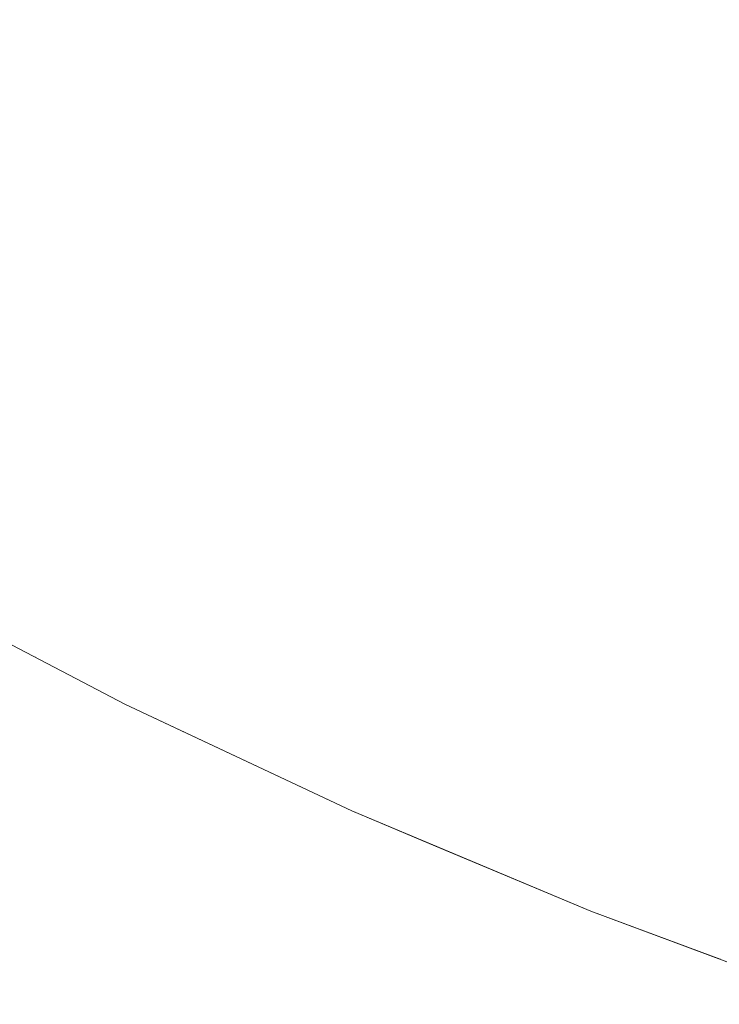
# Model space of a CAD drawing. Header units: centimetres. Extents: x -35.1 to 36.2, y 4.2 to 6.
# Tile 19 of 256: x -35.035 to -35.0179, y 4.2094 to 4.2334. Entities that reach past the tile are written whole.
import ezdxf

# ---------------------------------------------------------------- set-up
doc = ezdxf.new("R2010")
doc.units = ezdxf.units.CM
doc.header["$LTSCALE"] = 2.54
doc.layers.add('Lucido design-1', color=7, linetype='Continuous')

# ---------------------------------------------------------------- blocks, each defined once
blk = doc.blocks.new('Gruppo-4-1')
at = {"color": 7, "linetype": 'Continuous', "lineweight": 9}
for points, invisible_edges in [([(-35.032405, 4.23313, -2312.372546), (-35.031145, 4.234271, -2312.370043), (-35.033542, 4.235792, -2312.370043), (-35.034843, 4.234677, -2312.372546)], 15), ([(-35.032405, 4.23313, -2313.071794), (-35.034843, 4.234677, -2313.071794), (-35.033542, 4.235792, -2313.074297), (-35.031145, 4.234271, -2313.074297)], 15), ([(-35.031145, 4.234271, -2312.370043), (-35.028668, 4.232786, -2312.370043), (-35.027403, 4.234, -2312.367604), (-35.029835, 4.235458, -2312.367604)], 15), ([(-35.029835, 4.235458, -2313.076736), (-35.027403, 4.234, -2313.076736), (-35.028668, 4.232786, -2313.074297), (-35.031145, 4.234271, -2313.074297)], 15), ([(-35.02363, 4.233863, -2312.36523), (-35.026092, 4.235257, -2312.36523), (-35.027403, 4.234, -2312.367604), (-35.024894, 4.232579, -2312.367604)], 15), ([(-35.024894, 4.232579, -2313.076736), (-35.027403, 4.234, -2313.076736), (-35.026092, 4.235257, -2313.079109), (-35.02363, 4.233863, -2313.079109)], 15), ([(-35.02363, 4.233863, -2312.36523), (-35.021093, 4.23251, -2312.36523), (-35.019839, 4.233863, -2312.362924), (-35.022325, 4.23519, -2312.362924)], 15), ([(-35.022325, 4.23519, -2313.081416), (-35.019839, 4.233863, -2313.081416), (-35.021093, 4.23251, -2313.079109), (-35.02363, 4.233863, -2313.079109)], 15), ([(-35.016044, 4.234, -2312.360685), (-35.018548, 4.235257, -2312.360685), (-35.019839, 4.233863, -2312.362924), (-35.017281, 4.232579, -2312.362924)], 15), ([(-35.017281, 4.232579, -2313.081416), (-35.019839, 4.233863, -2313.081416), (-35.018548, 4.235257, -2313.083655), (-35.016044, 4.234, -2313.083655)], 15), ([(-35.034843, 4.234677, -2312.372546), (-35.036089, 4.23361, -2312.375111), (-35.033611, 4.232038, -2312.375111), (-35.032405, 4.23313, -2312.372546)], 15), ([(-35.033611, 4.232038, -2313.069229), (-35.036089, 4.23361, -2313.069229), (-35.034843, 4.234677, -2313.071794), (-35.032405, 4.23313, -2313.071794)], 15), ([(-35.029885, 4.231619, -2312.372546), (-35.028668, 4.232786, -2312.370043), (-35.031145, 4.234271, -2312.370043), (-35.032405, 4.23313, -2312.372546)], 15), ([(-35.031145, 4.234271, -2313.074297), (-35.028668, 4.232786, -2313.074297), (-35.029885, 4.231619, -2313.071794), (-35.032405, 4.23313, -2313.071794)], 15), ([(-35.024894, 4.232579, -2312.367604), (-35.027403, 4.234, -2312.367604), (-35.028668, 4.232786, -2312.370043), (-35.026113, 4.231339, -2312.370043)], 15), ([(-35.026113, 4.231339, -2313.074297), (-35.028668, 4.232786, -2313.074297), (-35.027403, 4.234, -2313.076736), (-35.024894, 4.232579, -2313.076736)], 15), ([(-35.024894, 4.232579, -2312.367604), (-35.022308, 4.231199, -2312.367604), (-35.021093, 4.23251, -2312.36523), (-35.02363, 4.233863, -2312.36523)], 15), ([(-35.02363, 4.233863, -2313.079109), (-35.021093, 4.23251, -2313.079109), (-35.022308, 4.231199, -2313.076736), (-35.024894, 4.232579, -2313.076736)], 15), ([(-35.017281, 4.232579, -2312.362924), (-35.019839, 4.233863, -2312.362924), (-35.021093, 4.23251, -2312.36523), (-35.018483, 4.231199, -2312.36523)], 15), ([(-35.018483, 4.231199, -2313.079109), (-35.021093, 4.23251, -2313.079109), (-35.019839, 4.233863, -2313.081416), (-35.017281, 4.232579, -2313.081416)], 15), ([(-35.034761, 4.230996, -2312.377736), (-35.033611, 4.232038, -2312.375111), (-35.036089, 4.23361, -2312.375111), (-35.037277, 4.232593, -2312.377736)], 15), ([(-35.034761, 4.230996, -2313.066604), (-35.037277, 4.232593, -2313.066604), (-35.036089, 4.23361, -2313.069229), (-35.033611, 4.232038, -2313.069229)], 15), ([(-35.032405, 4.23313, -2312.372546), (-35.033611, 4.232038, -2312.375111), (-35.03105, 4.230502, -2312.375111), (-35.029885, 4.231619, -2312.372546)], 15), ([(-35.032405, 4.23313, -2313.071794), (-35.029885, 4.231619, -2313.071794), (-35.03105, 4.230502, -2313.069229), (-35.033611, 4.232038, -2313.069229)], 15), ([(-35.026113, 4.231339, -2312.370043), (-35.028668, 4.232786, -2312.370043), (-35.029885, 4.231619, -2312.372546), (-35.027285, 4.230148, -2312.372546)], 15), ([(-35.027285, 4.230148, -2313.071794), (-35.029885, 4.231619, -2313.071794), (-35.028668, 4.232786, -2313.074297), (-35.026113, 4.231339, -2313.074297)], 15), ([(-35.037277, 4.232593, -2312.377736), (-35.038403, 4.231627, -2312.380418), (-35.035852, 4.230008, -2312.380418), (-35.034761, 4.230996, -2312.377736)], 15), ([(-35.035852, 4.230008, -2313.063922), (-35.038403, 4.231627, -2313.063922), (-35.037277, 4.232593, -2313.066604), (-35.034761, 4.230996, -2313.066604)], 15), ([(-35.026113, 4.231339, -2312.370043), (-35.02348, 4.229934, -2312.370043), (-35.022308, 4.231199, -2312.367604), (-35.024894, 4.232579, -2312.367604)], 15), ([(-35.024894, 4.232579, -2313.076736), (-35.022308, 4.231199, -2313.076736), (-35.02348, 4.229934, -2313.074297), (-35.026113, 4.231339, -2313.074297)], 15), ([(-35.018483, 4.231199, -2312.36523), (-35.021093, 4.23251, -2312.36523), (-35.022308, 4.231199, -2312.367604), (-35.019647, 4.229863, -2312.367604)], 15), ([(-35.019647, 4.229863, -2313.076736), (-35.022308, 4.231199, -2313.076736), (-35.021093, 4.23251, -2313.079109), (-35.018483, 4.231199, -2313.079109)], 15), ([(-35.018483, 4.231199, -2312.36523), (-35.015801, 4.229934, -2312.36523), (-35.014653, 4.231339, -2312.362924), (-35.017281, 4.232579, -2312.362924)], 15), ([(-35.017281, 4.232579, -2313.081416), (-35.014653, 4.231339, -2313.081416), (-35.015801, 4.229934, -2313.079109), (-35.018483, 4.231199, -2313.079109)], 15), ([(-35.032161, 4.229437, -2312.377736), (-35.03105, 4.230502, -2312.375111), (-35.033611, 4.232038, -2312.375111), (-35.034761, 4.230996, -2312.377736)], 15), ([(-35.033611, 4.232038, -2313.069229), (-35.03105, 4.230502, -2313.069229), (-35.032161, 4.229437, -2313.066604), (-35.034761, 4.230996, -2313.066604)], 15), ([(-35.027285, 4.230148, -2312.372546), (-35.029885, 4.231619, -2312.372546), (-35.03105, 4.230502, -2312.375111), (-35.028408, 4.229006, -2312.375111)], 15), ([(-35.028408, 4.229006, -2313.069229), (-35.03105, 4.230502, -2313.069229), (-35.029885, 4.231619, -2313.071794), (-35.027285, 4.230148, -2313.071794)], 15), ([(-35.027285, 4.230148, -2312.372546), (-35.024606, 4.228718, -2312.372546), (-35.02348, 4.229934, -2312.370043), (-35.026113, 4.231339, -2312.370043)], 15), ([(-35.026113, 4.231339, -2313.074297), (-35.02348, 4.229934, -2313.074297), (-35.024606, 4.228718, -2313.071794), (-35.027285, 4.230148, -2313.071794)], 15), ([(-35.019647, 4.229863, -2312.367604), (-35.022308, 4.231199, -2312.367604), (-35.02348, 4.229934, -2312.370043), (-35.02077, 4.228574, -2312.370043)], 15), ([(-35.02077, 4.228574, -2313.074297), (-35.02348, 4.229934, -2313.074297), (-35.022308, 4.231199, -2313.076736), (-35.019647, 4.229863, -2313.076736)], 15), ([(-35.019647, 4.229863, -2312.367604), (-35.016913, 4.228574, -2312.367604), (-35.015801, 4.229934, -2312.36523), (-35.018483, 4.231199, -2312.36523)], 15), ([(-35.018483, 4.231199, -2313.079109), (-35.015801, 4.229934, -2313.079109), (-35.016913, 4.228574, -2313.076736), (-35.019647, 4.229863, -2313.076736)], 15), ([(-35.034761, 4.230996, -2312.377736), (-35.035852, 4.230008, -2312.380418), (-35.033215, 4.228427, -2312.380418), (-35.032161, 4.229437, -2312.377736)], 15), ([(-35.034761, 4.230996, -2313.066604), (-35.032161, 4.229437, -2313.066604), (-35.033215, 4.228427, -2313.063922), (-35.035852, 4.230008, -2313.063922)], 15), ([(-35.029478, 4.227919, -2312.377736), (-35.028408, 4.229006, -2312.375111), (-35.03105, 4.230502, -2312.375111), (-35.032161, 4.229437, -2312.377736)], 15), ([(-35.029478, 4.227919, -2313.066604), (-35.032161, 4.229437, -2313.066604), (-35.03105, 4.230502, -2313.069229), (-35.028408, 4.229006, -2313.069229)], 15), ([(-35.028408, 4.229006, -2312.375111), (-35.025685, 4.227554, -2312.375111), (-35.024606, 4.228718, -2312.372546), (-35.027285, 4.230148, -2312.372546)], 15), ([(-35.027285, 4.230148, -2313.071794), (-35.024606, 4.228718, -2313.071794), (-35.025685, 4.227554, -2313.069229), (-35.028408, 4.229006, -2313.069229)], 15), ([(-35.034208, 4.227474, -2312.383155), (-35.033215, 4.228427, -2312.380418), (-35.035852, 4.230008, -2312.380418), (-35.03688, 4.229076, -2312.383155)], 15), ([(-35.035852, 4.230008, -2313.063922), (-35.033215, 4.228427, -2313.063922), (-35.034208, 4.227474, -2313.061185), (-35.03688, 4.229076, -2313.061185)], 15), ([(-35.02077, 4.228574, -2312.370043), (-35.02348, 4.229934, -2312.370043), (-35.024606, 4.228718, -2312.372546), (-35.02185, 4.227334, -2312.372546)], 15), ([(-35.02185, 4.227334, -2313.071794), (-35.024606, 4.228718, -2313.071794), (-35.02348, 4.229934, -2313.074297), (-35.02077, 4.228574, -2313.074297)], 15), ([(-35.02077, 4.228574, -2312.370043), (-35.017985, 4.227261, -2312.370043), (-35.016913, 4.228574, -2312.367604), (-35.019647, 4.229863, -2312.367604)], 15), ([(-35.019647, 4.229863, -2313.076736), (-35.016913, 4.228574, -2313.076736), (-35.017985, 4.227261, -2313.074297), (-35.02077, 4.228574, -2313.074297)], 15), ([(-35.032161, 4.229437, -2312.377736), (-35.033215, 4.228427, -2312.380418), (-35.030494, 4.226887, -2312.380418), (-35.029478, 4.227919, -2312.377736)], 15), ([(-35.030494, 4.226887, -2313.063922), (-35.033215, 4.228427, -2313.063922), (-35.032161, 4.229437, -2313.066604), (-35.029478, 4.227919, -2313.066604)], 15), ([(-35.03688, 4.229076, -2312.383155), (-35.037845, 4.228203, -2312.385944), (-35.03514, 4.226581, -2312.385944), (-35.034208, 4.227474, -2312.383155)], 15), ([(-35.03688, 4.229076, -2313.061185), (-35.034208, 4.227474, -2313.061185), (-35.03514, 4.226581, -2313.058396), (-35.037845, 4.228203, -2313.058396)], 15), ([(-35.026714, 4.226443, -2312.377736), (-35.025685, 4.227554, -2312.375111), (-35.028408, 4.229006, -2312.375111), (-35.029478, 4.227919, -2312.377736)], 15), ([(-35.028408, 4.229006, -2313.069229), (-35.025685, 4.227554, -2313.069229), (-35.026714, 4.226443, -2313.066604), (-35.029478, 4.227919, -2313.066604)], 15), ([(-35.02185, 4.227334, -2312.372546), (-35.024606, 4.228718, -2312.372546), (-35.025685, 4.227554, -2312.375111), (-35.022884, 4.226147, -2312.375111)], 15), ([(-35.022884, 4.226147, -2313.069229), (-35.025685, 4.227554, -2313.069229), (-35.024606, 4.228718, -2313.071794), (-35.02185, 4.227334, -2313.071794)], 15), ([(-35.031451, 4.225913, -2312.383155), (-35.030494, 4.226887, -2312.380418), (-35.033215, 4.228427, -2312.380418), (-35.034208, 4.227474, -2312.383155)], 15), ([(-35.031451, 4.225913, -2313.061185), (-35.034208, 4.227474, -2313.061185), (-35.033215, 4.228427, -2313.063922), (-35.030494, 4.226887, -2313.063922)], 15), ([(-35.02185, 4.227334, -2312.372546), (-35.019017, 4.225998, -2312.372546), (-35.017985, 4.227261, -2312.370043), (-35.02077, 4.228574, -2312.370043)], 15), ([(-35.02077, 4.228574, -2313.074297), (-35.017985, 4.227261, -2313.074297), (-35.019017, 4.225998, -2313.071794), (-35.02185, 4.227334, -2313.071794)], 15), ([(-35.014107, 4.227334, -2312.367604), (-35.016913, 4.228574, -2312.367604), (-35.017985, 4.227261, -2312.370043), (-35.015128, 4.225998, -2312.370043)], 15), ([(-35.015128, 4.225998, -2313.074297), (-35.017985, 4.227261, -2313.074297), (-35.016913, 4.228574, -2313.076736), (-35.014107, 4.227334, -2313.076736)], 15), ([(-35.029478, 4.227919, -2312.377736), (-35.030494, 4.226887, -2312.380418), (-35.02769, 4.22539, -2312.380418), (-35.026714, 4.226443, -2312.377736)], 15), ([(-35.029478, 4.227919, -2313.066604), (-35.026714, 4.226443, -2313.066604), (-35.02769, 4.22539, -2313.063922), (-35.030494, 4.226887, -2313.063922)], 15), ([(-35.034208, 4.227474, -2312.383155), (-35.03514, 4.226581, -2312.385944), (-35.032349, 4.225001, -2312.385944), (-35.031451, 4.225913, -2312.383155)], 15), ([(-35.032349, 4.225001, -2313.058396), (-35.03514, 4.226581, -2313.058396), (-35.034208, 4.227474, -2313.061185), (-35.031451, 4.225913, -2313.061185)], 15), ([(-35.023869, 4.225015, -2312.377736), (-35.022884, 4.226147, -2312.375111), (-35.025685, 4.227554, -2312.375111), (-35.026714, 4.226443, -2312.377736)], 15), ([(-35.023869, 4.225015, -2313.066604), (-35.026714, 4.226443, -2313.066604), (-35.025685, 4.227554, -2313.069229), (-35.022884, 4.226147, -2313.069229)], 15), ([(-35.022884, 4.226147, -2312.375111), (-35.020005, 4.224789, -2312.375111), (-35.019017, 4.225998, -2312.372546), (-35.02185, 4.227334, -2312.372546)], 15), ([(-35.02185, 4.227334, -2313.071794), (-35.019017, 4.225998, -2313.071794), (-35.020005, 4.224789, -2313.069229), (-35.022884, 4.226147, -2313.069229)], 15), ([(-35.015128, 4.225998, -2312.370043), (-35.017985, 4.227261, -2312.370043), (-35.019017, 4.225998, -2312.372546), (-35.01611, 4.224714, -2312.372546)], 15), ([(-35.01611, 4.224714, -2313.071794), (-35.019017, 4.225998, -2313.071794), (-35.017985, 4.227261, -2313.074297), (-35.015128, 4.225998, -2313.074297)], 15), ([(-35.02861, 4.224397, -2312.383155), (-35.02769, 4.22539, -2312.380418), (-35.030494, 4.226887, -2312.380418), (-35.031451, 4.225913, -2312.383155)], 15), ([(-35.030494, 4.226887, -2313.063922), (-35.02769, 4.22539, -2313.063922), (-35.02861, 4.224397, -2313.061185), (-35.031451, 4.225913, -2313.061185)], 15), ([(-35.033184, 4.224152, -2312.388781), (-35.032349, 4.225001, -2312.385944), (-35.03514, 4.226581, -2312.385944), (-35.036007, 4.22575, -2312.388781)], 15), ([(-35.033184, 4.224152, -2313.055559), (-35.036007, 4.22575, -2313.055559), (-35.03514, 4.226581, -2313.058396), (-35.032349, 4.225001, -2313.058396)], 15), ([(-35.026714, 4.226443, -2312.377736), (-35.02769, 4.22539, -2312.380418), (-35.024805, 4.223942, -2312.380418), (-35.023869, 4.225015, -2312.377736)], 15), ([(-35.024805, 4.223942, -2313.063922), (-35.02769, 4.22539, -2313.063922), (-35.026714, 4.226443, -2313.066604), (-35.023869, 4.225015, -2313.066604)], 15), ([(-35.020946, 4.223637, -2312.377736), (-35.020005, 4.224789, -2312.375111), (-35.022884, 4.226147, -2312.375111), (-35.023869, 4.225015, -2312.377736)], 15), ([(-35.022884, 4.226147, -2313.069229), (-35.020005, 4.224789, -2313.069229), (-35.020946, 4.223637, -2313.066604), (-35.023869, 4.225015, -2313.066604)], 15), ([(-35.01611, 4.224714, -2312.372546), (-35.019017, 4.225998, -2312.372546), (-35.020005, 4.224789, -2312.375111), (-35.01705, 4.223484, -2312.375111)], 15), ([(-35.01705, 4.223484, -2313.069229), (-35.020005, 4.224789, -2313.069229), (-35.019017, 4.225998, -2313.071794), (-35.01611, 4.224714, -2313.071794)], 15), ([(-35.036007, 4.22575, -2312.388781), (-35.036806, 4.224983, -2312.391665), (-35.033955, 4.223369, -2312.391665), (-35.033184, 4.224152, -2312.388781)], 15), ([(-35.033955, 4.223369, -2313.052675), (-35.036806, 4.224983, -2313.052675), (-35.036007, 4.22575, -2313.055559), (-35.033184, 4.224152, -2313.055559)], 15), ([(-35.031451, 4.225913, -2312.383155), (-35.032349, 4.225001, -2312.385944), (-35.029473, 4.223466, -2312.385944), (-35.02861, 4.224397, -2312.383155)], 15), ([(-35.031451, 4.225913, -2313.061185), (-35.02861, 4.224397, -2313.061185), (-35.029473, 4.223466, -2313.058396), (-35.032349, 4.225001, -2313.058396)], 15), ([(-35.025686, 4.222929, -2312.383155), (-35.024805, 4.223942, -2312.380418), (-35.02769, 4.22539, -2312.380418), (-35.02861, 4.224397, -2312.383155)], 15), ([(-35.025686, 4.222929, -2313.061185), (-35.02861, 4.224397, -2313.061185), (-35.02769, 4.22539, -2313.063922), (-35.024805, 4.223942, -2313.063922)], 15), ([(-35.023869, 4.225015, -2312.377736), (-35.024805, 4.223942, -2312.380418), (-35.02184, 4.222544, -2312.380418), (-35.020946, 4.223637, -2312.377736)], 15), ([(-35.023869, 4.225015, -2313.066604), (-35.020946, 4.223637, -2313.066604), (-35.02184, 4.222544, -2313.063922), (-35.024805, 4.223942, -2313.063922)], 15), ([(-35.034658, 4.222653, -2312.39459), (-35.033955, 4.223369, -2312.391665), (-35.036806, 4.224983, -2312.391665), (-35.037537, 4.224283, -2312.39459)], 15), ([(-35.034658, 4.222653, -2313.04975), (-35.037537, 4.224283, -2313.04975), (-35.036806, 4.224983, -2313.052675), (-35.033955, 4.223369, -2313.052675)], 15), ([(-35.030275, 4.2226, -2312.388781), (-35.029473, 4.223466, -2312.385944), (-35.032349, 4.225001, -2312.385944), (-35.033184, 4.224152, -2312.388781)], 15), ([(-35.032349, 4.225001, -2313.058396), (-35.029473, 4.223466, -2313.058396), (-35.030275, 4.2226, -2313.055559), (-35.033184, 4.224152, -2313.055559)], 15), ([(-35.017947, 4.222311, -2312.377736), (-35.01705, 4.223484, -2312.375111), (-35.020005, 4.224789, -2312.375111), (-35.020946, 4.223637, -2312.377736)], 15), ([(-35.017947, 4.222311, -2313.066604), (-35.020946, 4.223637, -2313.066604), (-35.020005, 4.224789, -2313.069229), (-35.01705, 4.223484, -2313.069229)], 15), ([(-35.037537, 4.224283, -2312.39459), (-35.038196, 4.223651, -2312.397555), (-35.035294, 4.222008, -2312.397555), (-35.034658, 4.222653, -2312.39459)], 15), ([(-35.035294, 4.222008, -2313.046785), (-35.038196, 4.223651, -2313.046785), (-35.037537, 4.224283, -2313.04975), (-35.034658, 4.222653, -2313.04975)], 15), ([(-35.02861, 4.224397, -2312.383155), (-35.029473, 4.223466, -2312.385944), (-35.026513, 4.22198, -2312.385944), (-35.025686, 4.222929, -2312.383155)], 15), ([(-35.026513, 4.22198, -2313.058396), (-35.029473, 4.223466, -2313.058396), (-35.02861, 4.224397, -2313.061185), (-35.025686, 4.222929, -2313.061185)], 15), ([(-35.033184, 4.224152, -2312.388781), (-35.033955, 4.223369, -2312.391665), (-35.031016, 4.221801, -2312.391665), (-35.030275, 4.2226, -2312.388781)], 15), ([(-35.033184, 4.224152, -2313.055559), (-35.030275, 4.2226, -2313.055559), (-35.031016, 4.221801, -2313.052675), (-35.033955, 4.223369, -2313.052675)], 15), ([(-35.022682, 4.221512, -2312.383155), (-35.02184, 4.222544, -2312.380418), (-35.024805, 4.223942, -2312.380418), (-35.025686, 4.222929, -2312.383155)], 15), ([(-35.024805, 4.223942, -2313.063922), (-35.02184, 4.222544, -2313.063922), (-35.022682, 4.221512, -2313.061185), (-35.025686, 4.222929, -2313.061185)], 15), ([(-35.020946, 4.223637, -2312.377736), (-35.02184, 4.222544, -2312.380418), (-35.018797, 4.221199, -2312.380418), (-35.017947, 4.222311, -2312.377736)], 15), ([(-35.018797, 4.221199, -2313.063922), (-35.02184, 4.222544, -2313.063922), (-35.020946, 4.223637, -2313.066604), (-35.017947, 4.222311, -2313.066604)], 15), ([(-35.031692, 4.221071, -2312.39459), (-35.031016, 4.221801, -2312.391665), (-35.033955, 4.223369, -2312.391665), (-35.034658, 4.222653, -2312.39459)], 15), ([(-35.033955, 4.223369, -2313.052675), (-35.031016, 4.221801, -2313.052675), (-35.031692, 4.221071, -2313.04975), (-35.034658, 4.222653, -2313.04975)], 15), ([(-35.027282, 4.221097, -2312.388781), (-35.026513, 4.22198, -2312.385944), (-35.029473, 4.223466, -2312.385944), (-35.030275, 4.2226, -2312.388781)], 15), ([(-35.027282, 4.221097, -2313.055559), (-35.030275, 4.2226, -2313.055559), (-35.029473, 4.223466, -2313.058396), (-35.026513, 4.22198, -2313.058396)], 15), ([(-35.014873, 4.221042, -2312.377736), (-35.014023, 4.222234, -2312.375111), (-35.01705, 4.223484, -2312.375111), (-35.017947, 4.222311, -2312.377736)], 15), ([(-35.01705, 4.223484, -2313.069229), (-35.014023, 4.222234, -2313.069229), (-35.014873, 4.221042, -2313.066604), (-35.017947, 4.222311, -2313.066604)], 15), ([(-35.025686, 4.222929, -2312.383155), (-35.026513, 4.22198, -2312.385944), (-35.023472, 4.220546, -2312.385944), (-35.022682, 4.221512, -2312.383155)], 15), ([(-35.025686, 4.222929, -2313.061185), (-35.022682, 4.221512, -2313.061185), (-35.023472, 4.220546, -2313.058396), (-35.026513, 4.22198, -2313.058396)], 15), ([(-35.034658, 4.222653, -2312.39459), (-35.035294, 4.222008, -2312.397555), (-35.032303, 4.220412, -2312.397555), (-35.031692, 4.221071, -2312.39459)], 15), ([(-35.034658, 4.222653, -2313.04975), (-35.031692, 4.221071, -2313.04975), (-35.032303, 4.220412, -2313.046785), (-35.035294, 4.222008, -2313.046785)], 15), ([(-35.030275, 4.2226, -2312.388781), (-35.031016, 4.221801, -2312.391665), (-35.027992, 4.220282, -2312.391665), (-35.027282, 4.221097, -2312.388781)], 15), ([(-35.027992, 4.220282, -2313.052675), (-35.031016, 4.221801, -2313.052675), (-35.030275, 4.2226, -2313.055559), (-35.027282, 4.221097, -2313.055559)], 15), ([(-35.019599, 4.22015, -2312.383155), (-35.018797, 4.221199, -2312.380418), (-35.02184, 4.222544, -2312.380418), (-35.022682, 4.221512, -2312.383155)], 15), ([(-35.019599, 4.22015, -2313.061185), (-35.022682, 4.221512, -2313.061185), (-35.02184, 4.222544, -2313.063922), (-35.018797, 4.221199, -2313.063922)], 15), ([(-35.017947, 4.222311, -2312.377736), (-35.018797, 4.221199, -2312.380418), (-35.015679, 4.219912, -2312.380418), (-35.014873, 4.221042, -2312.377736)], 15), ([(-35.017947, 4.222311, -2313.066604), (-35.014873, 4.221042, -2313.066604), (-35.015679, 4.219912, -2313.063922), (-35.018797, 4.221199, -2313.063922)], 15), ([(-35.032846, 4.219826, -2312.400554), (-35.032303, 4.220412, -2312.397555), (-35.035294, 4.222008, -2312.397555), (-35.035858, 4.221434, -2312.400554)], 15), ([(-35.035294, 4.222008, -2313.046785), (-35.032303, 4.220412, -2313.046785), (-35.032846, 4.219826, -2313.043786), (-35.035858, 4.221434, -2313.043786)], 15), ([(-35.024207, 4.219647, -2312.388781), (-35.023472, 4.220546, -2312.385944), (-35.026513, 4.22198, -2312.385944), (-35.027282, 4.221097, -2312.388781)], 15), ([(-35.026513, 4.22198, -2313.058396), (-35.023472, 4.220546, -2313.058396), (-35.024207, 4.219647, -2313.055559), (-35.027282, 4.221097, -2313.055559)], 15), ([(-35.02864, 4.219538, -2312.39459), (-35.027992, 4.220282, -2312.391665), (-35.031016, 4.221801, -2312.391665), (-35.031692, 4.221071, -2312.39459)], 15), ([(-35.02864, 4.219538, -2313.04975), (-35.031692, 4.221071, -2313.04975), (-35.031016, 4.221801, -2313.052675), (-35.027992, 4.220282, -2313.052675)], 15), ([(-35.035858, 4.221434, -2312.400554), (-35.036351, 4.220933, -2312.403583), (-35.033319, 4.219315, -2312.403583), (-35.032846, 4.219826, -2312.400554)], 15), ([(-35.035858, 4.221434, -2313.043786), (-35.032846, 4.219826, -2313.043786), (-35.033319, 4.219315, -2313.040757), (-35.036351, 4.220933, -2313.040757)], 15), ([(-35.022682, 4.221512, -2312.383155), (-35.023472, 4.220546, -2312.385944), (-35.020351, 4.219167, -2312.385944), (-35.019599, 4.22015, -2312.383155)], 15), ([(-35.020351, 4.219167, -2313.058396), (-35.023472, 4.220546, -2313.058396), (-35.022682, 4.221512, -2313.061185), (-35.019599, 4.22015, -2313.061185)], 15), ([(-35.01644, 4.218846, -2312.383155), (-35.015679, 4.219912, -2312.380418), (-35.018797, 4.221199, -2312.380418), (-35.019599, 4.22015, -2312.383155)], 15), ([(-35.018797, 4.221199, -2313.063922), (-35.015679, 4.219912, -2313.063922), (-35.01644, 4.218846, -2313.061185), (-35.019599, 4.22015, -2313.061185)], 15), ([(-35.033722, 4.21888, -2312.40664), (-35.033319, 4.219315, -2312.403583), (-35.036351, 4.220933, -2312.403583), (-35.036771, 4.220506, -2312.40664)], 15), ([(-35.036351, 4.220933, -2313.040757), (-35.033319, 4.219315, -2313.040757), (-35.033722, 4.21888, -2313.0377), (-35.036771, 4.220506, -2313.0377)], 15), ([(-35.031692, 4.221071, -2312.39459), (-35.032303, 4.220412, -2312.397555), (-35.029225, 4.218866, -2312.397555), (-35.02864, 4.219538, -2312.39459)], 15), ([(-35.029225, 4.218866, -2313.046785), (-35.032303, 4.220412, -2313.046785), (-35.031692, 4.221071, -2313.04975), (-35.02864, 4.219538, -2313.04975)], 15), ([(-35.027282, 4.221097, -2312.388781), (-35.027992, 4.220282, -2312.391665), (-35.024885, 4.218817, -2312.391665), (-35.024207, 4.219647, -2312.388781)], 15), ([(-35.027282, 4.221097, -2313.055559), (-35.024207, 4.219647, -2313.055559), (-35.024885, 4.218817, -2313.052675), (-35.027992, 4.220282, -2313.052675)], 15), ([(-35.036771, 4.220506, -2312.40664), (-35.037115, 4.220156, -2312.409719), (-35.034054, 4.218522, -2312.409719), (-35.033722, 4.21888, -2312.40664)], 15), ([(-35.036771, 4.220506, -2313.0377), (-35.033722, 4.21888, -2313.0377), (-35.034054, 4.218522, -2313.034621), (-35.037115, 4.220156, -2313.034621)], 15), ([(-35.021051, 4.218252, -2312.388781), (-35.020351, 4.219167, -2312.385944), (-35.023472, 4.220546, -2312.385944), (-35.024207, 4.219647, -2312.388781)], 15), ([(-35.021051, 4.218252, -2313.055559), (-35.024207, 4.219647, -2313.055559), (-35.023472, 4.220546, -2313.058396), (-35.020351, 4.219167, -2313.058396)], 15), ([(-35.029745, 4.218269, -2312.400554), (-35.029225, 4.218866, -2312.397555), (-35.032303, 4.220412, -2312.397555), (-35.032846, 4.219826, -2312.400554)], 15), ([(-35.029745, 4.218269, -2313.043786), (-35.032846, 4.219826, -2313.043786), (-35.032303, 4.220412, -2313.046785), (-35.029225, 4.218866, -2313.046785)], 15), ([(-35.025504, 4.218059, -2312.39459), (-35.024885, 4.218817, -2312.391665), (-35.027992, 4.220282, -2312.391665), (-35.02864, 4.219538, -2312.39459)], 15), ([(-35.027992, 4.220282, -2313.052675), (-35.024885, 4.218817, -2313.052675), (-35.025504, 4.218059, -2313.04975), (-35.02864, 4.219538, -2313.04975)], 15), ([(-35.034312, 4.218243, -2312.412816), (-35.034054, 4.218522, -2312.409719), (-35.037115, 4.220156, -2312.409719), (-35.037385, 4.219882, -2312.412816)], 15), ([(-35.037115, 4.220156, -2313.034621), (-35.034054, 4.218522, -2313.034621), (-35.034312, 4.218243, -2313.031524), (-35.037385, 4.219882, -2313.031524)], 15), ([(-35.019599, 4.22015, -2312.383155), (-35.020351, 4.219167, -2312.385944), (-35.017153, 4.217847, -2312.385944), (-35.01644, 4.218846, -2312.383155)], 15), ([(-35.019599, 4.22015, -2313.061185), (-35.01644, 4.218846, -2313.061185), (-35.017153, 4.217847, -2313.058396), (-35.020351, 4.219167, -2313.058396)], 15), ([(-35.037385, 4.219882, -2312.412816), (-35.037577, 4.219686, -2312.415926), (-35.034498, 4.218043, -2312.415926), (-35.034312, 4.218243, -2312.412816)], 15), ([(-35.037385, 4.219882, -2313.031524), (-35.034312, 4.218243, -2313.031524), (-35.034498, 4.218043, -2313.028414), (-35.037577, 4.219686, -2313.028414)], 15), ([(-35.032846, 4.219826, -2312.400554), (-35.033319, 4.219315, -2312.403583), (-35.030199, 4.217748, -2312.403583), (-35.029745, 4.218269, -2312.400554)], 15), ([(-35.030199, 4.217748, -2313.040757), (-35.033319, 4.219315, -2313.040757), (-35.032846, 4.219826, -2313.043786), (-35.029745, 4.218269, -2313.043786)], 15), ([(-35.034609, 4.217922, -2312.419046), (-35.034498, 4.218043, -2312.415926), (-35.037577, 4.219686, -2312.415926), (-35.037693, 4.219568, -2312.419046)], 15), ([(-35.037577, 4.219686, -2313.028414), (-35.034498, 4.218043, -2313.028414), (-35.034609, 4.217922, -2313.025294), (-35.037693, 4.219568, -2313.025294)], 15), ([(-35.034609, 4.217922, -2312.419046), (-35.037693, 4.219568, -2312.419046), (-35.037669, 4.219494, -2312.42217)], 11), ([(-35.037669, 4.219494, -2313.02217), (-35.037693, 4.219568, -2313.025294), (-35.034609, 4.217922, -2313.025294)], 11), ([(-35.037669, 4.219494, -2312.42217), (-35.032426, 4.216757, -2312.42217), (-35.034609, 4.217922, -2312.419046)], 10), ([(-35.032426, 4.216757, -2313.02217), (-35.032426, 4.216757, -2312.42217), (-35.037669, 4.219494, -2312.42217), (-35.037669, 4.219494, -2313.02217)], 5), ([(-35.034609, 4.217922, -2313.025294), (-35.032426, 4.216757, -2313.02217), (-35.037669, 4.219494, -2313.02217)], 9), ([(-35.02864, 4.219538, -2312.39459), (-35.029225, 4.218866, -2312.397555), (-35.026063, 4.217375, -2312.397555), (-35.025504, 4.218059, -2312.39459)], 15), ([(-35.02864, 4.219538, -2313.04975), (-35.025504, 4.218059, -2313.04975), (-35.026063, 4.217375, -2313.046785), (-35.029225, 4.218866, -2313.046785)], 15), ([(-35.024207, 4.219647, -2312.388781), (-35.024885, 4.218817, -2312.391665), (-35.021696, 4.217408, -2312.391665), (-35.021051, 4.218252, -2312.388781)], 15), ([(-35.021696, 4.217408, -2313.052675), (-35.024885, 4.218817, -2313.052675), (-35.024207, 4.219647, -2313.055559), (-35.021051, 4.218252, -2313.055559)], 15), ([(-35.030586, 4.217305, -2312.40664), (-35.030199, 4.217748, -2312.403583), (-35.033319, 4.219315, -2312.403583), (-35.033722, 4.21888, -2312.40664)], 15), ([(-35.030586, 4.217305, -2313.0377), (-35.033722, 4.21888, -2313.0377), (-35.033319, 4.219315, -2313.040757), (-35.030199, 4.217748, -2313.040757)], 15), ([(-35.017816, 4.216917, -2312.388781), (-35.017153, 4.217847, -2312.385944), (-35.020351, 4.219167, -2312.385944), (-35.021051, 4.218252, -2312.388781)], 15), ([(-35.020351, 4.219167, -2313.058396), (-35.017153, 4.217847, -2313.058396), (-35.017816, 4.216917, -2313.055559), (-35.021051, 4.218252, -2313.055559)], 15), ([(-35.033722, 4.21888, -2312.40664), (-35.034054, 4.218522, -2312.409719), (-35.030903, 4.21694, -2312.409719), (-35.030586, 4.217305, -2312.40664)], 15), ([(-35.030903, 4.21694, -2313.034621), (-35.034054, 4.218522, -2313.034621), (-35.033722, 4.21888, -2313.0377), (-35.030586, 4.217305, -2313.0377)], 15), ([(-35.02656, 4.216767, -2312.400554), (-35.026063, 4.217375, -2312.397555), (-35.029225, 4.218866, -2312.397555), (-35.029745, 4.218269, -2312.400554)], 15), ([(-35.029225, 4.218866, -2313.046785), (-35.026063, 4.217375, -2313.046785), (-35.02656, 4.216767, -2313.043786), (-35.029745, 4.218269, -2313.043786)], 15), ([(-35.022285, 4.216637, -2312.39459), (-35.021696, 4.217408, -2312.391665), (-35.024885, 4.218817, -2312.391665), (-35.025504, 4.218059, -2312.39459)], 15), ([(-35.022285, 4.216637, -2313.04975), (-35.025504, 4.218059, -2313.04975), (-35.024885, 4.218817, -2313.052675), (-35.021696, 4.217408, -2313.052675)], 15), ([(-35.031151, 4.216655, -2312.412816), (-35.030903, 4.21694, -2312.409719), (-35.034054, 4.218522, -2312.409719), (-35.034312, 4.218243, -2312.412816)], 15), ([(-35.031151, 4.216655, -2313.031524), (-35.034312, 4.218243, -2313.031524), (-35.034054, 4.218522, -2313.034621), (-35.030903, 4.21694, -2313.034621)], 15), ([(-35.031436, 4.216329, -2312.419046), (-35.031329, 4.216451, -2312.415926), (-35.034498, 4.218043, -2312.415926), (-35.034609, 4.217922, -2312.419046)], 15), ([(-35.031436, 4.216329, -2313.025294), (-35.034609, 4.217922, -2313.025294), (-35.034498, 4.218043, -2313.028414), (-35.031329, 4.216451, -2313.028414)], 15), ([(-35.034312, 4.218243, -2312.412816), (-35.034498, 4.218043, -2312.415926), (-35.031329, 4.216451, -2312.415926), (-35.031151, 4.216655, -2312.412816)], 15), ([(-35.031329, 4.216451, -2313.028414), (-35.034498, 4.218043, -2313.028414), (-35.034312, 4.218243, -2313.031524), (-35.031151, 4.216655, -2313.031524)], 15), ([(-35.029745, 4.218269, -2312.400554), (-35.030199, 4.217748, -2312.403583), (-35.026993, 4.216236, -2312.403583), (-35.02656, 4.216767, -2312.400554)], 15), ([(-35.029745, 4.218269, -2313.043786), (-35.02656, 4.216767, -2313.043786), (-35.026993, 4.216236, -2313.040757), (-35.030199, 4.217748, -2313.040757)], 15), ([(-35.025504, 4.218059, -2312.39459), (-35.026063, 4.217375, -2312.397555), (-35.022818, 4.215941, -2312.397555), (-35.022285, 4.216637, -2312.39459)], 15), ([(-35.022818, 4.215941, -2313.046785), (-35.026063, 4.217375, -2313.046785), (-35.025504, 4.218059, -2313.04975), (-35.022285, 4.216637, -2313.04975)], 15), ([(-35.021051, 4.218252, -2312.388781), (-35.021696, 4.217408, -2312.391665), (-35.018428, 4.216059, -2312.391665), (-35.017816, 4.216917, -2312.388781)], 15), ([(-35.021051, 4.218252, -2313.055559), (-35.017816, 4.216917, -2313.055559), (-35.018428, 4.216059, -2313.052675), (-35.021696, 4.217408, -2313.052675)], 15), ([(-35.031436, 4.216329, -2312.419046), (-35.034609, 4.217922, -2312.419046), (-35.032426, 4.216757, -2312.42217)], 11), ([(-35.032426, 4.216757, -2313.02217), (-35.034609, 4.217922, -2313.025294), (-35.031436, 4.216329, -2313.025294)], 11), ([(-35.027362, 4.215785, -2312.40664), (-35.026993, 4.216236, -2312.403583), (-35.030199, 4.217748, -2312.403583), (-35.030586, 4.217305, -2312.40664)], 15), ([(-35.030199, 4.217748, -2313.040757), (-35.026993, 4.216236, -2313.040757), (-35.027362, 4.215785, -2313.0377), (-35.030586, 4.217305, -2313.0377)], 15), ([(-35.023291, 4.215323, -2312.400554), (-35.022818, 4.215941, -2312.397555), (-35.026063, 4.217375, -2312.397555), (-35.02656, 4.216767, -2312.400554)], 15), ([(-35.023291, 4.215323, -2313.043786), (-35.02656, 4.216767, -2313.043786), (-35.026063, 4.217375, -2313.046785), (-35.022818, 4.215941, -2313.046785)], 15), ([(-35.018987, 4.215275, -2312.39459), (-35.018428, 4.216059, -2312.391665), (-35.021696, 4.217408, -2312.391665), (-35.022285, 4.216637, -2312.39459)], 15), ([(-35.021696, 4.217408, -2313.052675), (-35.018428, 4.216059, -2313.052675), (-35.018987, 4.215275, -2313.04975), (-35.022285, 4.216637, -2313.04975)], 15), ([(-35.030586, 4.217305, -2312.40664), (-35.030903, 4.21694, -2312.409719), (-35.027666, 4.215413, -2312.409719), (-35.027362, 4.215785, -2312.40664)], 15), ([(-35.030586, 4.217305, -2313.0377), (-35.027362, 4.215785, -2313.0377), (-35.027666, 4.215413, -2313.034621), (-35.030903, 4.21694, -2313.034621)], 15), ([(-35.027903, 4.215124, -2312.412816), (-35.027666, 4.215413, -2312.409719), (-35.030903, 4.21694, -2312.409719), (-35.031151, 4.216655, -2312.412816)], 15), ([(-35.030903, 4.21694, -2313.034621), (-35.027666, 4.215413, -2313.034621), (-35.027903, 4.215124, -2313.031524), (-35.031151, 4.216655, -2313.031524)], 15), ([(-35.017816, 4.216917, -2312.388781), (-35.018428, 4.216059, -2312.391665), (-35.015085, 4.214773, -2312.391665), (-35.014507, 4.215644, -2312.388781)], 15), ([(-35.015085, 4.214773, -2313.052675), (-35.018428, 4.216059, -2313.052675), (-35.017816, 4.216917, -2313.055559), (-35.014507, 4.215644, -2313.055559)], 15), ([(-35.032426, 4.216757, -2312.42217), (-35.031463, 4.216305, -2312.42217), (-35.031436, 4.216329, -2312.419046)], 10), ([(-35.032426, 4.216757, -2313.02217), (-35.026888, 4.214154, -2313.02217), (-35.026888, 4.214154, -2312.42217), (-35.031463, 4.216305, -2312.42217)], 10), ([(-35.031463, 4.216305, -2312.42217), (-35.032426, 4.216757, -2312.42217), (-35.032426, 4.216757, -2313.02217)], 10), ([(-35.031436, 4.216329, -2313.025294), (-35.028174, 4.214791, -2313.025294), (-35.026888, 4.214154, -2313.02217), (-35.032426, 4.216757, -2313.02217)], 11), ([(-35.031151, 4.216655, -2312.412816), (-35.031329, 4.216451, -2312.415926), (-35.028072, 4.214916, -2312.415926), (-35.027903, 4.215124, -2312.412816)], 15), ([(-35.031151, 4.216655, -2313.031524), (-35.027903, 4.215124, -2313.031524), (-35.028072, 4.214916, -2313.028414), (-35.031329, 4.216451, -2313.028414)], 15), ([(-35.02656, 4.216767, -2312.400554), (-35.026993, 4.216236, -2312.403583), (-35.023703, 4.214783, -2312.403583), (-35.023291, 4.215323, -2312.400554)], 15), ([(-35.023703, 4.214783, -2313.040757), (-35.026993, 4.216236, -2313.040757), (-35.02656, 4.216767, -2313.043786), (-35.023291, 4.215323, -2313.043786)], 15), ([(-35.022285, 4.216637, -2312.39459), (-35.022818, 4.215941, -2312.397555), (-35.019492, 4.214568, -2312.397555), (-35.018987, 4.215275, -2312.39459)], 15), ([(-35.022285, 4.216637, -2313.04975), (-35.018987, 4.215275, -2313.04975), (-35.019492, 4.214568, -2313.046785), (-35.022818, 4.215941, -2313.046785)], 15), ([(-35.028174, 4.214791, -2312.419046), (-35.028072, 4.214916, -2312.415926), (-35.031329, 4.216451, -2312.415926), (-35.031436, 4.216329, -2312.419046)], 15), ([(-35.031329, 4.216451, -2313.028414), (-35.028072, 4.214916, -2313.028414), (-35.028174, 4.214791, -2313.025294), (-35.031436, 4.216329, -2313.025294)], 15), ([(-35.031436, 4.216329, -2312.419046), (-35.031463, 4.216305, -2312.42217), (-35.026888, 4.214154, -2312.42217), (-35.028174, 4.214791, -2312.419046)], 13), ([(-35.024055, 4.214323, -2312.40664), (-35.023703, 4.214783, -2312.403583), (-35.026993, 4.216236, -2312.403583), (-35.027362, 4.215785, -2312.40664)], 15), ([(-35.024055, 4.214323, -2313.0377), (-35.027362, 4.215785, -2313.0377), (-35.026993, 4.216236, -2313.040757), (-35.023703, 4.214783, -2313.040757)], 15), ([(-35.019941, 4.21394, -2312.400554), (-35.019492, 4.214568, -2312.397555), (-35.022818, 4.215941, -2312.397555), (-35.023291, 4.215323, -2312.400554)], 15), ([(-35.022818, 4.215941, -2313.046785), (-35.019492, 4.214568, -2313.046785), (-35.019941, 4.21394, -2313.043786), (-35.023291, 4.215323, -2313.043786)], 15), ([(-35.015613, 4.213977, -2312.39459), (-35.015085, 4.214773, -2312.391665), (-35.018428, 4.216059, -2312.391665), (-35.018987, 4.215275, -2312.39459)], 15), ([(-35.015613, 4.213977, -2313.04975), (-35.018987, 4.215275, -2313.04975), (-35.018428, 4.216059, -2313.052675), (-35.015085, 4.214773, -2313.052675)], 15), ([(-35.027362, 4.215785, -2312.40664), (-35.027666, 4.215413, -2312.409719), (-35.024343, 4.213946, -2312.409719), (-35.024055, 4.214323, -2312.40664)], 15), ([(-35.024343, 4.213946, -2313.034621), (-35.027666, 4.215413, -2313.034621), (-35.027362, 4.215785, -2313.0377), (-35.024055, 4.214323, -2313.0377)], 15), ([(-35.024569, 4.213651, -2312.412816), (-35.024343, 4.213946, -2312.409719), (-35.027666, 4.215413, -2312.409719), (-35.027903, 4.215124, -2312.412816)], 15), ([(-35.024569, 4.213651, -2313.031524), (-35.027903, 4.215124, -2313.031524), (-35.027666, 4.215413, -2313.034621), (-35.024343, 4.213946, -2313.034621)], 15), ([(-35.023291, 4.215323, -2312.400554), (-35.023703, 4.214783, -2312.403583), (-35.020332, 4.213391, -2312.403583), (-35.019941, 4.21394, -2312.400554)], 15), ([(-35.023291, 4.215323, -2313.043786), (-35.019941, 4.21394, -2313.043786), (-35.020332, 4.213391, -2313.040757), (-35.023703, 4.214783, -2313.040757)], 15), ([(-35.018987, 4.215275, -2312.39459), (-35.019492, 4.214568, -2312.397555), (-35.016089, 4.213259, -2312.397555), (-35.015613, 4.213977, -2312.39459)], 15), ([(-35.016089, 4.213259, -2313.046785), (-35.019492, 4.214568, -2313.046785), (-35.018987, 4.215275, -2313.04975), (-35.015613, 4.213977, -2313.04975)], 15), ([(-35.027903, 4.215124, -2312.412816), (-35.028072, 4.214916, -2312.415926), (-35.024731, 4.213439, -2312.415926), (-35.024569, 4.213651, -2312.412816)], 15), ([(-35.024731, 4.213439, -2313.028414), (-35.028072, 4.214916, -2313.028414), (-35.027903, 4.215124, -2313.031524), (-35.024569, 4.213651, -2313.031524)], 15), ([(-35.024828, 4.213312, -2312.419046), (-35.024731, 4.213439, -2312.415926), (-35.028072, 4.214916, -2312.415926), (-35.028174, 4.214791, -2312.419046)], 15), ([(-35.024828, 4.213312, -2313.025294), (-35.028174, 4.214791, -2313.025294), (-35.028072, 4.214916, -2313.028414), (-35.024731, 4.213439, -2313.028414)], 15), ([(-35.024828, 4.213312, -2312.419046), (-35.028174, 4.214791, -2312.419046), (-35.026888, 4.214154, -2312.42217)], 11), ([(-35.026888, 4.214154, -2313.02217), (-35.028174, 4.214791, -2313.025294), (-35.024828, 4.213312, -2313.025294)], 11), ([(-35.020665, 4.212924, -2312.40664), (-35.020332, 4.213391, -2312.403583), (-35.023703, 4.214783, -2312.403583), (-35.024055, 4.214323, -2312.40664)], 15), ([(-35.023703, 4.214783, -2313.040757), (-35.020332, 4.213391, -2313.040757), (-35.020665, 4.212924, -2313.0377), (-35.024055, 4.214323, -2313.0377)], 15), ([(-35.016513, 4.212621, -2312.400554), (-35.016089, 4.213259, -2312.397555), (-35.019492, 4.214568, -2312.397555), (-35.019941, 4.21394, -2312.400554)], 15), ([(-35.016513, 4.212621, -2313.043786), (-35.019941, 4.21394, -2313.043786), (-35.019492, 4.214568, -2313.046785), (-35.016089, 4.213259, -2313.046785)], 15), ([(-35.024055, 4.214323, -2312.40664), (-35.024343, 4.213946, -2312.409719), (-35.020939, 4.21254, -2312.409719), (-35.020665, 4.212924, -2312.40664)], 15), ([(-35.024055, 4.214323, -2313.0377), (-35.020665, 4.212924, -2313.0377), (-35.020939, 4.21254, -2313.034621), (-35.024343, 4.213946, -2313.034621)], 15), ([(-35.026888, 4.214154, -2312.42217), (-35.024848, 4.213298, -2312.42217), (-35.024828, 4.213312, -2312.419046)], 10), ([(-35.026888, 4.214154, -2313.02217), (-35.021061, 4.211707, -2313.02217), (-35.021061, 4.211707, -2312.42217), (-35.024848, 4.213298, -2312.42217)], 10), ([(-35.024848, 4.213298, -2312.42217), (-35.026888, 4.214154, -2312.42217), (-35.026888, 4.214154, -2313.02217)], 10), ([(-35.021061, 4.211707, -2313.02217), (-35.026888, 4.214154, -2313.02217), (-35.024828, 4.213312, -2313.025294)], 10), ([(-35.021153, 4.21224, -2312.412816), (-35.020939, 4.21254, -2312.409719), (-35.024343, 4.213946, -2312.409719), (-35.024569, 4.213651, -2312.412816)], 15), ([(-35.024343, 4.213946, -2313.034621), (-35.020939, 4.21254, -2313.034621), (-35.021153, 4.21224, -2313.031524), (-35.024569, 4.213651, -2313.031524)], 15), ([(-35.019941, 4.21394, -2312.400554), (-35.020332, 4.213391, -2312.403583), (-35.016882, 4.212064, -2312.403583), (-35.016513, 4.212621, -2312.400554)], 15), ([(-35.016882, 4.212064, -2313.040757), (-35.020332, 4.213391, -2313.040757), (-35.019941, 4.21394, -2313.043786), (-35.016513, 4.212621, -2313.043786)], 15), ([(-35.024569, 4.213651, -2312.412816), (-35.024731, 4.213439, -2312.415926), (-35.021306, 4.212026, -2312.415926), (-35.021153, 4.21224, -2312.412816)], 15), ([(-35.024569, 4.213651, -2313.031524), (-35.021153, 4.21224, -2313.031524), (-35.021306, 4.212026, -2313.028414), (-35.024731, 4.213439, -2313.028414)], 15), ([(-35.021398, 4.211896, -2312.419046), (-35.024828, 4.213312, -2312.419046), (-35.024848, 4.213298, -2312.42217)], 11), ([(-35.024848, 4.213298, -2312.42217), (-35.021061, 4.211707, -2312.42217), (-35.021398, 4.211896, -2312.419046)], 10), ([(-35.021398, 4.211896, -2312.419046), (-35.021306, 4.212026, -2312.415926), (-35.024731, 4.213439, -2312.415926), (-35.024828, 4.213312, -2312.419046)], 15), ([(-35.024731, 4.213439, -2313.028414), (-35.021306, 4.212026, -2313.028414), (-35.021398, 4.211896, -2313.025294), (-35.024828, 4.213312, -2313.025294)], 15), ([(-35.024828, 4.213312, -2313.025294), (-35.021398, 4.211896, -2313.025294), (-35.021061, 4.211707, -2313.02217)], 11), ([(-35.017197, 4.21159, -2312.40664), (-35.016882, 4.212064, -2312.403583), (-35.020332, 4.213391, -2312.403583), (-35.020665, 4.212924, -2312.40664)], 15), ([(-35.017197, 4.21159, -2313.0377), (-35.020665, 4.212924, -2313.0377), (-35.020332, 4.213391, -2313.040757), (-35.016882, 4.212064, -2313.040757)], 15), ([(-35.020665, 4.212924, -2312.40664), (-35.020939, 4.21254, -2312.409719), (-35.017455, 4.2112, -2312.409719), (-35.017197, 4.21159, -2312.40664)], 15), ([(-35.017455, 4.2112, -2313.034621), (-35.020939, 4.21254, -2313.034621), (-35.020665, 4.212924, -2313.0377), (-35.017197, 4.21159, -2313.0377)], 15), ([(-35.017657, 4.210896, -2312.412816), (-35.017455, 4.2112, -2312.409719), (-35.020939, 4.21254, -2312.409719), (-35.021153, 4.21224, -2312.412816)], 15), ([(-35.017657, 4.210896, -2313.031524), (-35.021153, 4.21224, -2313.031524), (-35.020939, 4.21254, -2313.034621), (-35.017455, 4.2112, -2313.034621)], 15), ([(-35.021153, 4.21224, -2312.412816), (-35.021306, 4.212026, -2312.415926), (-35.017802, 4.210678, -2312.415926), (-35.017657, 4.210896, -2312.412816)], 15), ([(-35.017802, 4.210678, -2313.028414), (-35.021306, 4.212026, -2313.028414), (-35.021153, 4.21224, -2313.031524), (-35.017657, 4.210896, -2313.031524)], 15), ([(-35.017889, 4.210547, -2312.419046), (-35.017802, 4.210678, -2312.415926), (-35.021306, 4.212026, -2312.415926), (-35.021398, 4.211896, -2312.419046)], 15), ([(-35.017889, 4.210547, -2313.025294), (-35.021398, 4.211896, -2313.025294), (-35.021306, 4.212026, -2313.028414), (-35.017802, 4.210678, -2313.028414)], 15), ([(-35.017889, 4.210547, -2312.419046), (-35.021398, 4.211896, -2312.419046), (-35.021061, 4.211707, -2312.42217)], 11), ([(-35.021061, 4.211707, -2313.02217), (-35.021398, 4.211896, -2313.025294), (-35.017889, 4.210547, -2313.025294)], 11), ([(-35.021061, 4.211707, -2312.42217), (-35.017906, 4.210535, -2312.42217), (-35.017889, 4.210547, -2312.419046)], 10), ([(-35.017906, 4.210535, -2312.42217), (-35.021061, 4.211707, -2312.42217), (-35.021061, 4.211707, -2313.02217), (-35.014955, 4.209438, -2313.02217)], 10), ([(-35.017889, 4.210547, -2313.025294), (-35.014955, 4.209438, -2313.02217), (-35.021061, 4.211707, -2313.02217)], 9)]:
    blk.add_3dface(points, dxfattribs=dict(at, invisible_edges=invisible_edges))

msp = doc.modelspace()

# ---------------------------------------------------------------- block references
at = {"layer": 'Lucido design-1', "color": 7}
msp.add_blockref('Gruppo-4-1', (0, 0), dxfattribs=at)

doc.saveas('drawing.dxf')
